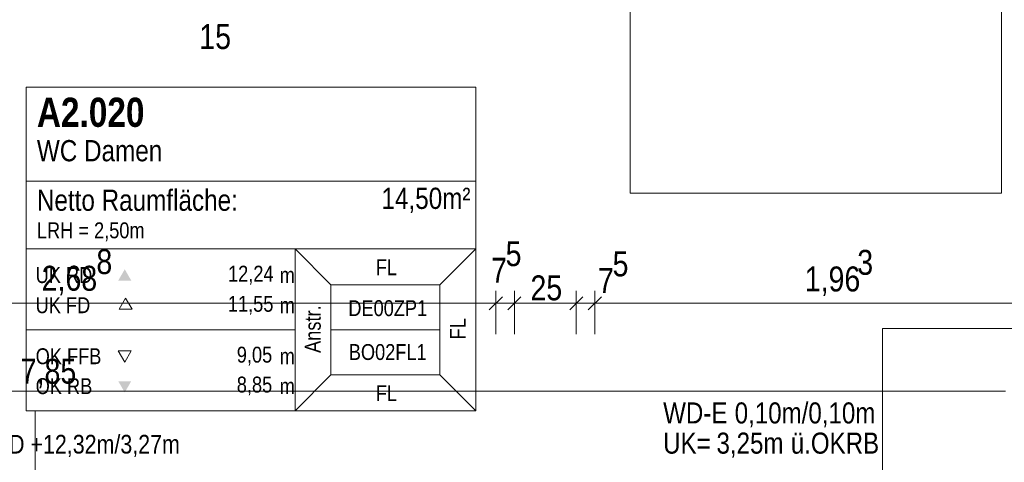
# Model space of a CAD drawing. Extents: x -620 to 300, y 62 to 1112.
# Tile 70 of 88: x -376 to -296, y 779 to 815. Entities that reach past the tile are written whole.
import ezdxf
from ezdxf.lldxf.tags import DXFTag

# ---------------------------------------------------------------- set-up
doc = ezdxf.new("R2010")
doc.units = 0
doc.layers.get('0').update_dxf_attribs({"lineweight": 13})
for name, color, linetype, lineweight, true_color in [('00_Beschriftung UZ', 3, 'Continuous', 13, 0x00ff00), ('30 -34 Innenwände- 11 Durchbruch', 4, 'Continuous', 9, 0x00ffff), ('70 -72 Beschriftung- 8 barrierefrei', 7, 'grob-A06G9RP38I', 9, 0x888888), ('70 -75 Raumstempel- 1 Raumstempel', 1, 'Continuous', 50, 0xff0000), ('70 -75 Raumstempel-2 Verweislinie', 1, 'Continuous', 9, 0xff0000), ('70 -76 Bemaßung- 2 Allgemein', 9, 'Continuous', 5, 0x808080)]:
    doc.layers.add(name, color=color, linetype=linetype, lineweight=lineweight, true_color=true_color)
doc.styles.get("Standard").update_dxf_attribs({"font": 'ARIALN.TTF'})
tags = doc.linetypes.add('grob-A06G9RP38I', pattern=[14, 3, -8, 3]).pattern_tags.tags
tags[8:9] = [DXFTag(74, 4), DXFTag(75, 0), DXFTag(340, '0'), DXFTag(46, 0.0), DXFTag(50, 0.0), DXFTag(44, 0.0), DXFTag(45, 0.0)]
tags[6:7] = [DXFTag(74, 4), DXFTag(75, 0), DXFTag(340, '0'), DXFTag(46, 0.0), DXFTag(50, 0.0), DXFTag(44, 0.0), DXFTag(45, 0.0)]
tags[4:5] = [DXFTag(74, 4), DXFTag(75, 0), DXFTag(340, '0'), DXFTag(46, 0.0), DXFTag(50, 0.0), DXFTag(44, 0.0), DXFTag(45, 0.0)]

# ---------------------------------------------------------------- blocks, each defined once
blk = doc.blocks.new('Referenz-A06G9RP68I')
at = {"layer": '70 -72 Beschriftung- 8 barrierefrei', "color": 0, "linetype": 'grob-A06G9RP38I', "lineweight": -2, "ltscale": 0.13}
for p, q in [((-326.547, 800.634), (-326.547, 830.634)), ((-296.547, 830.634), (-296.547, 800.634)), ((-296.547, 800.634), (-326.547, 800.634))]:
    blk.add_line(p, q, dxfattribs=at)
at = {"layer": '70 -75 Raumstempel- 1 Raumstempel', "color": 0, "lineweight": -2}
for p, q in [((-375.35, 809.185), (-375.35, 783.045)), ((-339.026, 809.185), (-375.35, 809.185)), ((-339.026, 783.045), (-339.026, 809.185)), ((-339.026, 801.59), (-375.35, 801.59)), ((-375.35, 796.115), (-353.621, 796.115)), ((-350.738, 793.218), (-353.621, 796.115)), ((-339.026, 796.115), (-353.621, 796.115)), ((-353.621, 796.115), (-353.621, 783.045)), ((-341.91, 793.218), (-339.026, 796.115)), ((-350.738, 785.942), (-350.738, 793.218)), ((-350.738, 793.218), (-341.91, 793.218)), ((-341.91, 785.942), (-341.91, 793.218)), ((-367.313, 792.155), (-367.836, 791.249)), ((-366.79, 791.249), (-367.313, 792.155)), ((-367.836, 791.249), (-366.79, 791.249)), ((-375.35, 789.58), (-353.621, 789.58)), ((-341.91, 789.58), (-350.738, 789.58)), ((-367.384, 786.976), (-367.908, 787.882)), ((-367.908, 787.882), (-366.861, 787.882)), ((-366.861, 787.882), (-367.384, 786.976)), ((-350.738, 785.942), (-353.621, 783.045)), ((-350.738, 785.942), (-341.91, 785.942)), ((-341.91, 785.942), (-339.026, 783.045)), ((-339.026, 783.045), (-375.35, 783.045))]:
    blk.add_line(p, q, dxfattribs=at)
for points in [[(-366.861, 793.57), (-367.384, 794.476), (-367.908, 793.57)], [(-366.861, 785.439), (-367.384, 784.533), (-367.908, 785.439)]]:
    blk.add_solid(points, dxfattribs=at)
at = {"layer": '70 -75 Raumstempel-2 Verweislinie', "color": 0, "linetype": 'Continuous', "lineweight": -2, "ltscale": 0.13}
for p, q in [((-279.84, 789.698), (-306.15, 789.698)), ((-306.15, 789.698), (-306.15, 761.096)), ((-374.61, 759.42), (-374.61, 783.045))]:
    blk.add_line(p, q, dxfattribs=at)
at = {"layer": '70 -76 Bemaßung- 2 Allgemein', "color": 0, "linetype": 'Continuous', "lineweight": -2, "ltscale": 0.13}
for p, q in [((-337.397, 789.233), (-337.397, 792.733)), ((-337.397, 789.233), (-337.397, 792.733)), ((-335.897, 789.233), (-335.897, 792.733)), ((-335.897, 789.233), (-335.897, 792.733)), ((-330.897, 789.233), (-330.897, 792.733)), ((-330.897, 789.233), (-330.897, 792.733)), ((-329.397, 789.233), (-329.397, 792.733)), ((-329.397, 789.233), (-329.397, 792.733)), ((-338.457, 791.733), (-390.087, 791.733)), ((-338.457, 791.733), (-339.518, 791.733)), ((-336.397, 791.733), (-338.457, 791.733)), ((-336.397, 791.733), (-338.457, 791.733)), ((-336.866, 792.263), (-337.928, 791.202)), ((-336.866, 792.263), (-337.928, 791.202)), ((-335.897, 791.733), (-337.397, 791.733)), ((-336.897, 791.733), (-334.837, 791.733)), ((-336.897, 791.733), (-334.837, 791.733)), ((-336.428, 791.202), (-335.366, 792.263)), ((-336.428, 791.202), (-335.366, 792.263)), ((-334.837, 791.733), (-333.776, 791.733)), ((-331.957, 791.733), (-334.837, 791.733)), ((-331.957, 791.733), (-333.018, 791.733)), ((-329.897, 791.733), (-331.957, 791.733)), ((-329.897, 791.733), (-331.957, 791.733)), ((-330.366, 792.263), (-331.428, 791.202)), ((-330.366, 792.263), (-331.428, 791.202)), ((-329.397, 791.733), (-330.897, 791.733)), ((-330.397, 791.733), (-328.337, 791.733)), ((-330.397, 791.733), (-328.337, 791.733)), ((-329.928, 791.202), (-328.866, 792.263)), ((-329.928, 791.202), (-328.866, 792.263)), ((-328.337, 791.733), (-327.276, 791.733)), ((-291.207, 791.733), (-328.337, 791.733)), ((-296.207, 784.634), (-451.087, 784.634))]:
    blk.add_line(p, q, dxfattribs=at)
at = {"layer": '00_Beschriftung UZ', "color": 0, "linetype": 'ByBlock', "lineweight": -2, "ltscale": 0.13, "insert": (-380.863, 781.107), "char_height": 1.51033, "attachment_point": 1}
blk.add_mtext('{\\fArial Narrow;UK RD +12,32m/3,27m}', dxfattribs=at)
at = {"layer": '30 -34 Innenwände- 11 Durchbruch', "color": 0, "linetype": 'Continuous', "lineweight": -2, "ltscale": 0.13, "char_height": 1.7, "attachment_point": 1}
for s, insert in [('{\\fArial Narrow;0,10m/0,10m}', (-318.093, 783.726)), ('{\\fArial Narrow;WD-E}', (-323.874, 783.726)), ('{\\fArial Narrow;ü.OKRB}', (-313.565, 781.29)), ('{\\fArial Narrow;UK=}', (-323.874, 781.29)), ('{\\fArial Narrow;3,25m}', (-319.563, 781.29))]:
    blk.add_mtext(s, dxfattribs=dict(at, insert=insert))
at = {"layer": '70 -75 Raumstempel- 1 Raumstempel', "color": 0, "linetype": 'Continuous', "lineweight": -2, "ltscale": 0.13, "attachment_point": 1}
for s, insert, char_height, rotation in [('{\\fArial Narrow|b1|i0;A2.020}', (-374.483, 808.33), 2.3536, 0), ('{\\fArial Narrow;WC Damen}', (-374.483, 804.907), 1.71171, 0), ('{\\fArial Narrow;14,50m²}', (-346.638, 801.061), 1.71171, 0), ('{\\fArial Narrow;Netto Raumfläche:}', (-374.483, 800.91), 1.71171, 0), ('{\\fArial Narrow;LRH = 2,50m}', (-374.483, 798.262), 1.28378, 0), ('{\\fArial Narrow;FL}', (-347.092, 795.282), 1.28378, 0), ('{\\fArial Narrow;UK RD}', (-374.585, 794.65), 1.28378, 0), ('{\\fArial Narrow;12,24}', (-359.038, 794.764), 1.28378, 0), ('{\\fArial Narrow;m}', (-354.865, 794.64), 1.28378, 0), ('{\\fArial Narrow;UK FD}', (-374.585, 792.216), 1.28378, 0), ('{\\fArial Narrow;11,55}', (-359.051, 792.33), 1.28378, 0), ('{\\fArial Narrow;m}', (-354.865, 792.206), 1.28378, 0), ('{\\fArial Narrow;Anstr.}', (-352.834, 787.722), 1.28378, 90), ('{\\fArial Narrow;DE00ZP1}', (-349.317, 791.981), 1.28378, 0), ('{\\fArial Narrow;FL}', (-341.112, 788.812), 1.28378, 90), ('{\\fArial Narrow;OK FFB}', (-374.585, 788.097), 1.28378, 0), ('{\\fArial Narrow;9,05}', (-358.33, 788.223), 1.28378, 0), ('{\\fArial Narrow;m}', (-354.865, 788.097), 1.28378, 0), ('{\\fArial Narrow;BO02FL1}', (-349.28, 788.437), 1.28378, 0), ('{\\fArial Narrow;OK RB}', (-374.585, 785.683), 1.28378, 0), ('{\\fArial Narrow;8,85}', (-358.33, 785.809), 1.28378, 0), ('{\\fArial Narrow;m}', (-354.865, 785.683), 1.28378, 0), ('{\\fArial Narrow;FL}', (-347.092, 785.114), 1.28378, 0)]:
    blk.add_mtext(s, dxfattribs=dict(at, insert=insert, char_height=char_height, rotation=rotation))
at = {"layer": '70 -76 Bemaßung- 2 Allgemein', "color": 0, "linetype": 'Continuous', "lineweight": -2, "ltscale": 0.13, "char_height": 2.01377, "attachment_point": 1}
for s, insert in [('{\\fArial Narrow;15}', (-361.359, 814.273)), ('{\\fArial Narrow;5}', (-336.605, 796.744)), ('{\\fArial Narrow;8}', (-369.675, 796.101)), ('{\\fArial Narrow;5}', (-327.96, 795.917)), ('{\\fArial Narrow;3}', (-308.19, 796.043)), ('{\\fArial Narrow;7}', (-337.783, 795.401)), ('{\\fArial Narrow;2,68}', (-374.101, 794.758)), ('{\\fArial Narrow;7}', (-329.138, 794.575)), ('{\\fArial Narrow;1,96}', (-312.435, 794.701)), ('{\\fArial Narrow;25}', (-334.599, 793.984)), ('{\\fArial Narrow;7,85}', (-375.792, 787.25))]:
    blk.add_mtext(s, dxfattribs=dict(at, insert=insert))

msp = doc.modelspace()

# ---------------------------------------------------------------- block references
at = {"color": 8, "lineweight": 13, "ltscale": 0.13, "true_color": 0x808080}
msp.add_blockref('Referenz-A06G9RP68I', (0, 0), dxfattribs=at)

doc.saveas('drawing.dxf')
